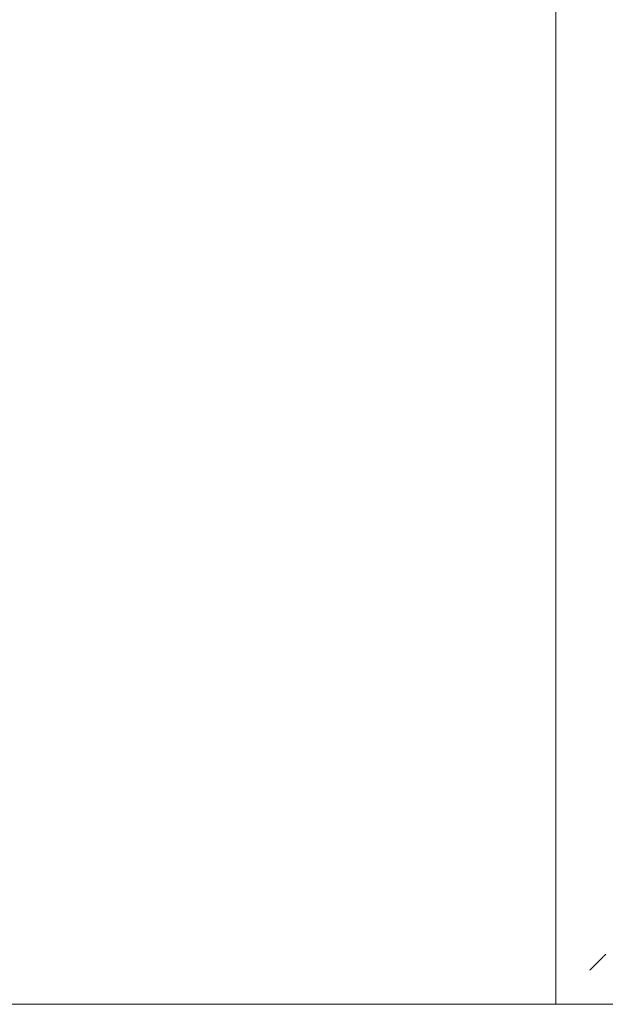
# Model space of a CAD drawing. Header units: millimetres. Extents: x -281 to 121694, y -16481 to 65128.
# Tile 43 of 256: x 14500 to 14828, y 21100 to 21651. Entities that reach past the tile are written whole.
import ezdxf

# ---------------------------------------------------------------- set-up
doc = ezdxf.new("R2010")
doc.units = ezdxf.units.MM
doc.layers.add('A--L$01A__Algemeen', color=7, linetype='Continuous', lineweight=5)
doc.layers.add('A--L82__LosseGebruikersInvent', color=1, linetype='Continuous', lineweight=5)

# ---------------------------------------------------------------- blocks, each defined once
blk = doc.blocks.new('NLRS_82_FU_UN_spoekbak_gen_kad - spoelbak dxbxh 900x900x957-V377-L_80_ 14')
at = {"layer": 'A--L$01A__Algemeen'}
for p, q in [((-450, 322.68), (-450, -577.32)), ((-429.27, -556.59), (-423.73, -551.06)), ((-450, -577.32), (450, -577.32))]:
    blk.add_line(p, q, dxfattribs=at)
for points in [[(-423.73, -551.06), (-423.58, -550.9), (-423.24, -550.57), (-422.64, -549.96), (-422.21, -549.54), (-422, -549.32)], [(-431.04, -558.36), (-430.82, -558.14), (-430.38, -557.71), (-429.77, -557.09), (-429.42, -556.75), (-429.27, -556.59)]]:
    blk.add_open_spline(points, degree=3, dxfattribs=at)
blk = doc.blocks.new('NLRS_82_FU_UN_lab en spoel tafels_gen_kad - labtafel zonder onderkast dxbxh 900x1200x950-V404-L_80_ 14')
at = {"layer": 'A--L$01A__Algemeen'}
blk.add_line((-600, -637.32), (600, -637.32), dxfattribs=at)

msp = doc.modelspace()

# ---------------------------------------------------------------- block references
at = {"layer": 'A--L82__LosseGebruikersInvent'}
for name, p in [('NLRS_82_FU_UN_lab en spoel tafels_gen_kad - labtafel zonder onderkast dxbxh 900x1200x950-V404-L_80_ 14', (14199.99, 21737.22)), ('NLRS_82_FU_UN_spoekbak_gen_kad - spoelbak dxbxh 900x900x957-V377-L_80_ 14', (15249.99, 21677.32))]:
    msp.add_blockref(name, p, dxfattribs=at)

doc.saveas('drawing.dxf')
